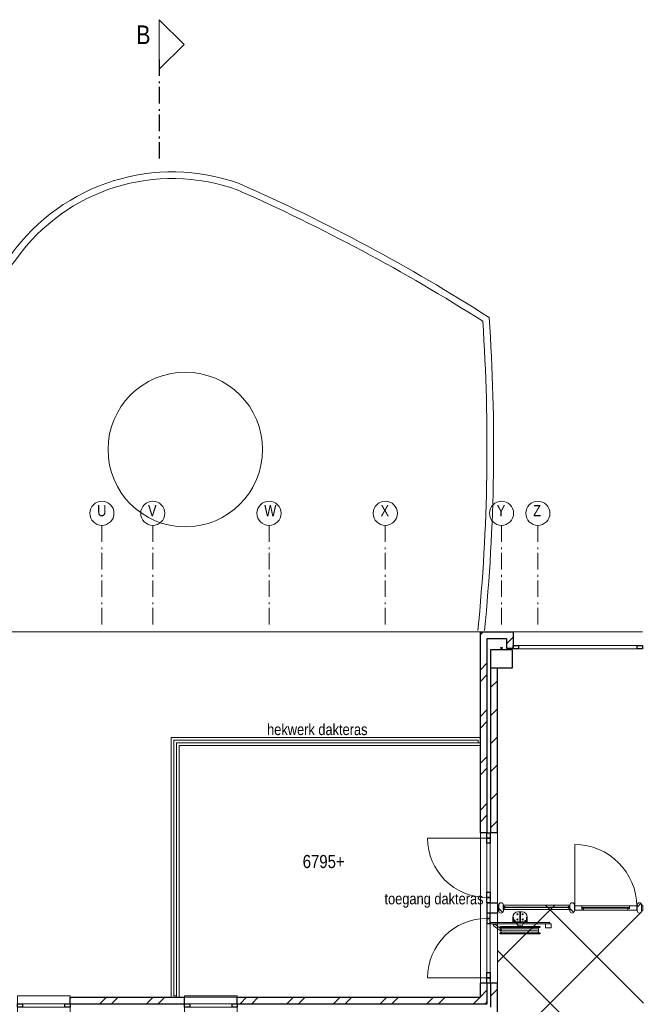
# Model space of a CAD drawing. Header units: millimetres. Extents: x -75976 to 232306, y 42824 to 140527.
# Tile 138 of 199: x 183547 to 192958, y 89171 to 104074. Entities that reach past the tile are written whole.
import ezdxf

# ---------------------------------------------------------------- set-up
doc = ezdxf.new("R2010")
doc.units = ezdxf.units.MM
doc.header["$LTSCALE"] = 400
doc.header["$PDMODE"] = 3
doc.header["$PDSIZE"] = 15
doc.linetypes.add('STYLE_06', pattern=[1.041641, 0.625, -0.208282, 0.069427, -0.138931])
for name, color, linetype, lineweight in [('Binnenkozijnen', 140, 'Continuous', 15), ('Buitenkozijnen', 140, 'Continuous', 15), ('mat-baksteen', 5, 'Continuous', 25), ('mat-beton (ihwg)', 5, 'Continuous', 25), ('mat-glas-hor', 140, 'Continuous', 15), ('mat-kalkzandsteen', 5, 'Continuous', 25), ('mat-naaldhout', 140, 'Continuous', 15), ('None', 7, 'Continuous', 9), ('Tekst', 140, 'Continuous', 15)]:
    doc.layers.add(name, color=color, linetype=linetype, lineweight=lineweight)
doc.layers.add('inlay', color=6, linetype='Continuous')
doc.styles.add('Arial Narrow', font='ARIALN.TTF', dxfattribs={"height": 222.25})

# ---------------------------------------------------------------- blocks, each defined once
blk = doc.blocks.new('Kolom 280x320')
at = {"layer": 'mat-beton (ihwg)', "lineweight": 25}
blk.add_lwpolyline([(-300, 160), (-20, 160), (-20, -160), (-300, -160)], close=True, dxfattribs=at)
at = {"layer": 'None', "color": 92, "linetype": 'Continuous', "lineweight": 5}
blk.add_point((0, 0), dxfattribs=at)
blk = doc.blocks.new('*X965')
at = {"layer": 'None', "lineweight": 9}
for p, q in [((20831, 3153), (20931, 3253)), ((20918, 3064), (20931, 3077))]:
    blk.add_line(p, q, dxfattribs=at)
blk = doc.blocks.new('*X966')
at = {"layer": 'None', "lineweight": 9}
for p, q in [((20831, 8634), (20854, 8657)), ((20831, 8103), (20931, 8203)), ((20831, 7927), (20931, 8027)), ((20831, 7396), (20931, 7496)), ((20831, 7220), (20931, 7320)), ((20831, 6689), (20931, 6789)), ((20831, 6513), (20931, 6613)), ((20831, 5982), (20931, 6082)), ((20831, 5805), (20931, 5905))]:
    blk.add_line(p, q, dxfattribs=at)
blk = doc.blocks.new('*X967')
at = {"layer": 'None', "lineweight": 9}
blk.add_line((20854, 8657), (20877, 8680), dxfattribs=at)
blk = doc.blocks.new('*X968')
at = {"layer": 'None', "lineweight": 9}
blk.add_line((21226, 8498), (21326, 8598), dxfattribs=at)
blk = doc.blocks.new('*U972')
at = {"layer": 'Buitenkozijnen', "lineweight": 15}
for p, q in [((-10, 0), (-10, -1960)), ((-10, 0), (40, 0)), ((40, 0), (40, -1960)), ((-10, -1960), (40, -1960))]:
    blk.add_line(p, q, dxfattribs=at)
blk = doc.blocks.new('Gevelpui best 1960')
at = {"layer": 'Buitenkozijnen', "color": 43, "lineweight": 9}
blk.add_line((250, 0), (250, -1960), dxfattribs=at)
at = {"layer": 'Buitenkozijnen', "color": 92, "lineweight": 25}
for points in [[(-10, 0), (40, 0), (40, -80), (-10, -80)], [(-10, -1880), (40, -1880), (40, -1960), (-10, -1960)]]:
    blk.add_lwpolyline(points, close=True, dxfattribs=at)
at = {"layer": 'Buitenkozijnen'}
blk.add_blockref('*U972', (0, 0), dxfattribs=at)
blk = doc.blocks.new('Gevelpui best 800')
at = {"layer": 'Buitenkozijnen', "color": 43, "linetype": 'Continuous', "lineweight": 9}
blk.add_lwpolyline([(-400, 270), (400, 270), (400, 0), (-400, 0)], close=True, dxfattribs=at)
at = {"layer": 'Buitenkozijnen', "color": 140, "linetype": 'Continuous', "lineweight": 15}
blk.add_lwpolyline([(-400, 150), (400, 150), (400, 100), (-400, 100)], close=True, dxfattribs=at)
at = {"layer": 'Buitenkozijnen', "color": 92, "linetype": 'Continuous', "lineweight": 25}
for points in [[(-400, 150), (-320, 150), (-320, 100), (-400, 100)], [(320, 150), (400, 150), (400, 100), (320, 100)]]:
    blk.add_lwpolyline(points, close=True, dxfattribs=at)
blk = doc.blocks.new('*X995')
at = {"layer": 'None', "lineweight": 9}
for p, q in [((14621, 3131), (14640, 3150)), ((15071, 3050), (15171, 3150)), ((15247, 3050), (15347, 3150)), ((15778, 3050), (15878, 3150)), ((15954, 3050), (16054, 3150))]:
    blk.add_line(p, q, dxfattribs=at)
blk = doc.blocks.new('*X997')
at = {"layer": 'None', "lineweight": 9}
for p, q in [((17192, 3050), (17292, 3150)), ((17369, 3050), (17469, 3150)), ((17899, 3050), (17999, 3150)), ((18076, 3050), (18176, 3150)), ((18606, 3050), (18706, 3150)), ((18783, 3050), (18883, 3150)), ((19313, 3050), (19413, 3150)), ((19490, 3050), (19590, 3150)), ((20021, 3050), (20121, 3150)), ((20197, 3050), (20297, 3150)), ((20728, 3050), (20828, 3150)), ((20904, 3050), (20918, 3064))]:
    blk.add_line(p, q, dxfattribs=at)
blk = doc.blocks.new('*X998')
at = {"layer": 'None', "lineweight": 9}
blk.add_line((20991, 3172), (21091, 3272), dxfattribs=at)
blk = doc.blocks.new('*X999')
at = {"layer": 'None', "lineweight": 9}
for p, q in [((20991, 7839), (21091, 7939)), ((20991, 7415), (21091, 7515)), ((20991, 6990), (21091, 7090)), ((20991, 6566), (21091, 6666)), ((20991, 6142), (21091, 6242)), ((20991, 5718), (21091, 5818))]:
    blk.add_line(p, q, dxfattribs=at)
blk = doc.blocks.new('*U1120')
at = {"layer": 'mat-glas-hor', "color": 140, "lineweight": 15}
blk.add_lwpolyline([(22373, 4506), (23078, 4506), (23078, 4494), (22373, 4494)], close=True, dxfattribs=at)
at = {"layer": 'mat-naaldhout', "color": 140, "linetype": 'Continuous', "lineweight": 15}
for points in [[(22368, 4492), (22393, 4492), (22393, 4466), (22259, 4466), (22259, 4534), (22368, 4534)], [(23090, 4492), (23065, 4492), (23065, 4466), (23199, 4466), (23199, 4534), (23090, 4534)]]:
    blk.add_lwpolyline(points, close=True, dxfattribs=at)
at = {"layer": 'None', "color": 43, "linetype": 'Continuous', "lineweight": 9}
blk.add_line((22259, 5460), (22259, 4520), dxfattribs=at)
at = {"layer": 'None', "color": 8, "lineweight": 5}
blk.add_lwpolyline([(23199, 4466), (23199, 4534), (22368, 4534), (22368, 4466)], close=True, dxfattribs=at)
at = {"layer": 'None', "color": 43, "linetype": 'Continuous', "lineweight": 9}
blk.add_arc((22259, 4520), 940, 0, 90, dxfattribs=at)
blk = doc.blocks.new('*X129')
at = {"layer": 'None', "lineweight": 5}
blk.add_line((-24, -24), (34, 34), dxfattribs=at)
blk = doc.blocks.new('houten stijl 67 x 114')
at = {"layer": 'mat-naaldhout', "color": 140, "linetype": 'Continuous', "lineweight": 15, "flags": 128}
blk.add_lwpolyline([(33.5, 0), (33.5, 0, -0.4142136), (0, -33.5), (0, -33.5, -0.4142136), (-33.5, 0), (-33.5, 88), (-33.5, 88, -0.4142136), (0, 121.5), (0, 121.5, -0.4142136), (33.5, 88)], format="xyb", close=True, dxfattribs=at)
at = {"layer": 'mat-naaldhout', "color": 140}
blk.add_blockref('*X129', (0, 0), dxfattribs=at)
blk = doc.blocks.new('*U1121')
at = {"layer": 'mat-glas-hor', "color": 8, "lineweight": 5}
blk.add_lwpolyline([(22187, 4474), (22187, 4544), (21178, 4544), (21178, 4474)], close=True, dxfattribs=at)
at = {"layer": 'mat-glas-hor', "color": 140, "lineweight": 15}
blk.add_lwpolyline([(22181, 4504), (22181, 4514), (21185, 4514), (21185, 4504)], close=True, dxfattribs=at)
at = {"layer": 'mat-naaldhout', "color": 140, "linetype": 'Continuous', "lineweight": 15, "flags": 128}
for points in [[(21178, 4519), (21178, 4544), (21179, 4544, -0.414214), (21181, 4542), (21181, 4526, 0.414214), (21185, 4522), (21201, 4522, -0.414214), (21203, 4520), (21203, 4519)], [(21178, 4499), (21178, 4474), (21179, 4474, 0.414214), (21181, 4476), (21181, 4492, -0.414214), (21185, 4496), (21201, 4496, 0.414214), (21203, 4498), (21203, 4499)], [(22187, 4519), (22187, 4544), (22186, 4544, 0.414214), (22184, 4542), (22184, 4526, -0.414214), (22181, 4522), (22164, 4522, 0.414214), (22162, 4520), (22162, 4519)], [(22187, 4499), (22187, 4474), (22186, 4474, -0.414214), (22184, 4476), (22184, 4492, 0.414214), (22181, 4496), (22164, 4496, -0.414214), (22162, 4498), (22162, 4499)]]:
    blk.add_lwpolyline(points, format="xyb", close=True, dxfattribs=at)
at = {"layer": 'None', "color": 7, "xscale": -1}
for p in [(21145, 4456), (22221, 4456)]:
    blk.add_blockref('houten stijl 67 x 114', p, dxfattribs=at)
blk = doc.blocks.new('*U1122')
at = {"layer": 'None', "color": 140, "linetype": 'Continuous', "lineweight": 15}
for points in [[(21091, 4544), (21111, 4544), (21111, 4456), (21091, 4456)], [(23271, 4544), (23291, 4544), (23291, 4456), (23271, 4456)]]:
    blk.add_lwpolyline(points, close=True, dxfattribs=at)
at = {"layer": 'None', "color": 7}
for name in ['*U1120', '*U1121']:
    blk.add_blockref(name, (0, 0), dxfattribs=at)
at = {"layer": 'None', "color": 7, "rotation": 180}
blk.add_blockref('houten stijl 67 x 114', (23238, 4544), dxfattribs=at)
blk = doc.blocks.new('*U1209')
at = {"layer": 'Buitenkozijnen', "lineweight": 15}
for p, q in [((20931, 5638), (20931, 4578)), ((20931, 5638), (20981, 5638)), ((20981, 5638), (20981, 4578)), ((20931, 4578), (20981, 4578))]:
    blk.add_line(p, q, dxfattribs=at)
at = {"layer": 'Buitenkozijnen', "color": 92, "lineweight": 25}
for points in [[(20931, 5638), (20981, 5638), (20981, 5558), (20931, 5558)], [(20931, 5558), (20981, 5558), (20981, 5478), (20931, 5478)], [(20931, 4738), (20981, 4738), (20981, 4658), (20931, 4658)], [(20931, 4658), (20981, 4658), (20981, 4578), (20931, 4578)]]:
    blk.add_lwpolyline(points, close=True, dxfattribs=at)
at = {"layer": 'None', "color": 43, "linetype": 'Continuous', "lineweight": 9}
blk.add_line((20931, 5558), (20031, 5558), dxfattribs=at)
blk.add_arc((20931, 5558), 900, 180, 270, dxfattribs=at)
blk = doc.blocks.new('*U1210')
at = {"layer": 'Buitenkozijnen', "lineweight": 15}
for p, q in [((20931, 4422), (20931, 3362)), ((20931, 4422), (20981, 4422)), ((20981, 4422), (20981, 3362)), ((20931, 3362), (20981, 3362))]:
    blk.add_line(p, q, dxfattribs=at)
at = {"layer": 'Buitenkozijnen', "color": 92, "lineweight": 25}
for points in [[(20931, 4342), (20981, 4342), (20981, 4422), (20931, 4422)], [(20931, 4262), (20981, 4262), (20981, 4342), (20931, 4342)], [(20931, 3522), (20981, 3522), (20981, 3442), (20931, 3442)], [(20931, 3442), (20981, 3442), (20981, 3362), (20931, 3362)]]:
    blk.add_lwpolyline(points, close=True, dxfattribs=at)
at = {"layer": 'None', "color": 43, "linetype": 'Continuous', "lineweight": 9}
blk.add_line((20931, 3442), (20031, 3442), dxfattribs=at)
blk.add_arc((20931, 3442), 900, 90, 180, dxfattribs=at)
blk = doc.blocks.new('*U1211')
at = {"layer": 'None', "color": 8, "linetype": 'Continuous', "lineweight": 5}
for centre, radius, start, end in [((16167, 12639), 3001, 70.1931, 144.4805), ((16167, 12639), 2901, 70.1931, 144.4805), ((5756, -10392), 28168, 57.558, 66.1413), ((5756, -10392), 28268, 57.4554, 66.1413), ((36257, -2686), 28268, 142.8506, 156.2915), ((36257, -2686), 28168, 142.8506, 156.2021), ((-7237, 11485), 28268, 354.3462, 3.9598), ((-7237, 11485), 28168, 354.3265, 3.8572)]:
    blk.add_arc(centre, radius, start, end, dxfattribs=at)
blk = doc.blocks.new('*U1228')
at = {"layer": 'None', "color": 43, "linetype": 'Continuous', "lineweight": 9}
for centre, radius, start, end in [((16167, 12639), 3001, 70.1931, 144.4805), ((16167, 12639), 2901, 70.1931, 144.4805), ((5756, -10392), 28168, 57.558, 66.1413), ((5756, -10392), 28268, 57.4554, 66.1413), ((36257, -2686), 28268, 142.8506, 156.2915), ((36257, -2686), 28168, 142.8506, 156.2021), ((-7237, 11485), 28268, 354.3462, 3.9598), ((-7237, 11485), 28168, 354.3265, 3.8572)]:
    blk.add_arc(centre, radius, start, end, dxfattribs=at)
blk = doc.blocks.new('*U1229')
at = {"layer": 'None', "color": 43, "linetype": 'Continuous', "lineweight": 9}
for centre, radius, start, end in [((16167, 12639), 3001, 70.1931, 144.4805), ((16167, 12639), 2901, 70.1931, 144.4805), ((5756, -10392), 28168, 57.558, 66.1413), ((5756, -10392), 28268, 57.4554, 66.1413), ((36257, -2686), 28268, 142.8506, 156.2915), ((36257, -2686), 28168, 142.8506, 156.2021), ((-7237, 11485), 28268, 354.3462, 3.9598), ((-7237, 11485), 28168, 354.3265, 3.8572)]:
    blk.add_arc(centre, radius, start, end, dxfattribs=at)
blk = doc.blocks.new('*U19')
at = {"layer": 'None', "color": 140, "linetype": 'Continuous', "lineweight": 15, "flags": 128}
blk.add_lwpolyline([(-21, 110), (59, 110), (59, 107, -0.391021), (53, 100), (-1, 96, 0.391021), (-12, 83), (-12, -83, 0.391021), (-1, -96), (53, -100, -0.391021), (59, -107), (59, -110), (-21, -110)], format="xyb", close=True, dxfattribs=at)
blk = doc.blocks.new('*U20')
at = {"layer": 'None', "color": 253, "linetype": 'Continuous', "lineweight": 5}
for p, q in [((96.625, -278), (96.625, 266)), ((125.704, -278), (125.704, 266)), ((50.42, -31.849), (50.42, 29))]:
    blk.add_line(p, q, dxfattribs=at)
at = {"layer": 'None', "color": 140, "linetype": 'Continuous', "lineweight": 15}
for p, q in [((50.42, 29), (1.453, 57.31)), ((0, -61), (50.42, -31.849))]:
    blk.add_line(p, q, dxfattribs=at)
at = {"layer": 'None', "color": 92, "linetype": 'Continuous', "lineweight": 25}
for points in [[(60.916, 296), (76.476, 296), (76.476, -300), (60.916, -300)], [(154.785, 296), (171.344, 296), (171.344, -302), (154.785, -302)]]:
    blk.add_lwpolyline(points, close=True, dxfattribs=at)
at = {"layer": 'None', "color": 253, "linetype": 'Continuous', "lineweight": 5}
blk.add_lwpolyline([(50.929, 18), (60.916, 18), (60.916, -18), (50.929, -18)], close=True, dxfattribs=at)
for points, knots in [([(96.866, 264), (96.866, 268.997), (93.792, 272.9335), (90.718, 276.87), (85.875, 278.0735), (81.032, 279.277), (76.476, 277.238)], [0, 0, 0, 0.3335495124, 0.3335495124, 0.6668288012, 0.6668288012, 1, 1, 1]), ([(125.825, 264), (125.825, 267.886), (123.8855, 271.2505), (121.946, 274.615), (118.586, 276.5575), (115.226, 278.5), (107.466, 278.5), (104.106, 276.5575), (100.746, 274.615), (98.806, 271.2505), (96.866, 267.886), (96.866, 264)], [0, 0, 0, 0.1667696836, 0.1667696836, 0.3334232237, 0.3334232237, 0.4999946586, 0.6665660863, 0.6665660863, 0.833226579, 0.833226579, 1, 1, 1]), ([(154.785, 264), (154.785, 267.886), (152.845, 271.2505), (150.905, 274.615), (147.5455, 276.5575), (144.186, 278.5), (140.306, 278.5), (136.426, 278.5), (133.066, 276.5575), (129.706, 274.615), (127.7655, 271.2505), (125.825, 267.886), (125.825, 264)], [0, 0, 0, 0.1667729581, 0.1667729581, 0.3334246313, 0.3334246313, 0.4999853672, 0.4999853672, 0.666556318, 0.666556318, 0.8332233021, 0.8332233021, 1, 1, 1]), ([(76.477, -291.432), (81.039, -293.343), (85.8175, -292.072), (90.596, -290.801), (93.6105, -286.876), (96.625, -282.951), (96.625, -278)], [0, 0, 0, 0.333165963, 0.333165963, 0.6664584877, 0.6664584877, 1, 1, 1]), ([(96.625, -278), (96.625, -281.901), (98.573, -285.2795), (100.521, -288.658), (103.895, -290.609), (107.269, -292.56), (111.165, -292.56), (115.061, -292.56), (118.435, -290.609), (121.809, -288.658), (123.7565, -285.2795), (125.704, -281.901), (125.704, -278)], [0, 0, 0, 0.1667545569, 0.1667545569, 0.3334268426, 0.3334268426, 0.5000053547, 0.5000053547, 0.6665838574, 0.6665838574, 0.8332491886, 0.8332491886, 1, 1, 1]), ([(125.704, -278), (125.704, -281.901), (127.6525, -285.2795), (129.601, -288.658), (132.975, -290.609), (136.349, -292.56), (140.245, -292.56), (144.141, -292.56), (147.5145, -290.609), (150.888, -288.658), (152.836, -285.2795), (154.784, -281.901), (154.784, -278)], [0, 0, 0, 0.1667578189, 0.1667578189, 0.3334365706, 0.3334365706, 0.5000146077, 0.5000146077, 0.6665824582, 0.6665824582, 0.8332459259, 0.8332459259, 1, 1, 1])]:
    blk.add_open_spline(points, degree=2, knots=knots, dxfattribs=at)
blk = doc.blocks.new('BSH')
at = {"layer": 'None', "color": 140, "linetype": 'Continuous', "lineweight": 15}
for p, q in [((-159.8585, -36.7557), (-159.8585, 32.756)), ((-80, -6.8893), (-80, 2.8892)), ((0, -61), (0, 111.155))]:
    blk.add_line(p, q, dxfattribs=at)
at = {"layer": 'None', "color": 253, "linetype": 'Continuous', "lineweight": 5}
for p, q in [((27.7468, -383.0008), (105.0969, -276.5164)), ((130.6676, -289.4337), (48.7568, -402.0618)), ((135.277, -233.0824), (136.142, -233.8294))]:
    blk.add_line(p, q, dxfattribs=at)
at = {"layer": 'None', "color": 140, "linetype": 'Continuous', "lineweight": 15}
for points in [[(0, 448), (20, 448), (20, -452), (0, -452)], [(20, 469.75), (82, 469.75), (82, 382.75), (20, 382.75)], [(-160, 2.8892), (-9, 2.8892), (-9, -6.8893), (-160, -6.8893)]]:
    blk.add_lwpolyline(points, close=True, dxfattribs=at)
at = {"layer": 'None', "color": 8, "linetype": 'Continuous', "lineweight": 5}
for centre in [(-124, 37.275), (-44.5, 38.775), (-124, -41.275), (-45, -41.275)]:
    blk.add_circle(centre, 8.5, dxfattribs=at)
at = {"layer": 'None', "color": 140, "linetype": 'Continuous', "lineweight": 15}
for centre, start, end in [((-80, 28), 90, 180), ((-80, -32), 180, 270)]:
    blk.add_arc(centre, 80, start, end, dxfattribs=at)
at = {"layer": 'None', "color": 9, "linetype": 'Continuous', "lineweight": 5}
blk.add_arc((38.2528, -392.5302), 14.18399, 137.790600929, 325.770923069, dxfattribs=at)
at = {"layer": 'None', "color": 92, "linetype": 'Continuous', "lineweight": 25}
for points, knots in [([(-11.70075, 86.5025), (-12.2626, 89.0317), (-14.0137, 90.9408), (-15.7648, 92.8499), (-18.23575, 93.6275), (-20.7067, 94.4051), (-23.236, 93.84325), (-25.7653, 93.2814), (-27.67445, 91.53015), (-29.5836, 89.7789), (-30.36125, 87.3079), (-31.1389, 84.8369), (-30.57705, 82.3077), (-30.0152, 79.7785), (-28.26385, 77.8694), (-26.5125, 75.9603), (-24.0415, 75.1827), (-21.5705, 74.4051), (-19.0412, 74.96695), (-16.5119, 75.5288), (-14.60305, 77.28005), (-12.6942, 79.0313), (-11.91655, 81.5023), (-11.1389, 83.9733), (-11.70075, 86.5025)], [0, 0, 0, 0.0833344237, 0.0833344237, 0.1666618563, 0.1666618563, 0.2499968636, 0.2499968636, 0.3333348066, 0.3333348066, 0.4166657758, 0.4166657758, 0.5000000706, 0.5000000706, 0.583336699, 0.583336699, 0.666668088, 0.666668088, 0.7500039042, 0.7500039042, 0.8333377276, 0.8333377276, 0.9166657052, 0.9166657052, 1, 1, 1]), ([(-11.75695, -89.71225), (-12.375, -92.4944), (-14.3012, -94.5944), (-16.2274, -96.6944), (-18.94545, -97.54975), (-21.6635, -98.4051), (-24.4457, -97.78705), (-27.2279, -97.169), (-29.328, -95.24265), (-31.4281, -93.3163), (-32.2835, -90.5982), (-33.1389, -87.8801), (-32.52085, -85.09795), (-31.9028, -82.3158), (-29.97635, -80.2158), (-28.0499, -78.1158), (-25.3318, -77.26045), (-22.6137, -76.4051), (-19.83145, -77.02315), (-17.0492, -77.6412), (-14.94945, -79.56755), (-12.8497, -81.4939), (-11.9943, -84.212), (-11.1389, -86.9301), (-11.75695, -89.71225)], [0, 0, 0, 0.083334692, 0.083334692, 0.1666618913, 0.1666618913, 0.2499964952, 0.2499964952, 0.3333343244, 0.3333343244, 0.4166651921, 0.4166651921, 0.4999998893, 0.4999998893, 0.5833365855, 0.5833365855, 0.6666673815, 0.6666673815, 0.7500034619, 0.7500034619, 0.8333376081, 0.8333376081, 0.9166653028, 0.9166653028, 1, 1, 1])]:
    blk.add_open_spline(points, degree=2, knots=knots, dxfattribs=at)
at = {"layer": 'None', "color": 7}
blk.add_blockref('*U20', (0, 0), dxfattribs=at)
at = {"layer": 'None', "color": 140, "rotation": 180}
blk.add_blockref('*U19', (-21.4, -2), dxfattribs=at)

msp = doc.modelspace()

# ---------------------------------------------------------------- linework, layer by layer
at = {"layer": 'inlay'}
for p, q in [((190781.85564, 89807.28079), (191648.59305, 90674.0182)), ((191507.08952, 90674.0182), (192991.85564, 89189.25208)), ((188798.80661, 86410.0182), (192946.92261, 90558.1342)), ((190781.85564, 89985.03852), (194046.83532, 86720.05884))]:
    msp.add_line(p, q, dxfattribs=at)
at = {"layer": 'mat-baksteen', "lineweight": 25}
for p, q in [((190521.85564, 91767.5182), (190521.85564, 94810.0182)), ((190521.85564, 94810.0182), (191016.85564, 94810.0182)), ((191016.85564, 94810.0182), (191016.85564, 94560.0182)), ((190621.85564, 91767.5182), (190621.85564, 94710.0182)), ((190621.85564, 94710.0182), (190916.85564, 94710.0182)), ((190916.85564, 94710.0182), (190916.85564, 94560.0182)), ((190916.85564, 94560.0182), (191016.85564, 94560.0182)), ((190621.85564, 91767.5182), (190521.85564, 91767.5182)), ((190621.85564, 89492.5182), (190521.85564, 89492.5182)), ((190521.85564, 89280.0182), (190521.85564, 89492.5182)), ((190621.85564, 89180.0182), (190621.85564, 89492.5182)), ((184311.85564, 89280.0182), (186041.85564, 89280.0182)), ((184311.85564, 89180.0182), (184311.85564, 89280.0182)), ((186041.85564, 89180.0182), (186041.85564, 89280.0182)), ((186841.85564, 89280.0182), (190521.85564, 89280.0182)), ((186841.85564, 89180.0182), (186841.85564, 89280.0182)), ((184311.85564, 89180.0182), (186041.85564, 89180.0182)), ((186841.85564, 89180.0182), (190621.85564, 89180.0182))]:
    msp.add_line(p, q, dxfattribs=at)
at = {"layer": 'mat-kalkzandsteen', "lineweight": 25}
for p, q in [((190781.85564, 94260.0182), (190681.85564, 94260.0182)), ((190681.85564, 91767.5182), (190681.85564, 94260.0182)), ((190781.85564, 91767.5182), (190781.85564, 94260.0182)), ((190781.85564, 91767.5182), (190681.85564, 91767.5182)), ((190781.85564, 89492.5182), (190681.85564, 89492.5182)), ((190681.85564, 89130.0182), (190681.85564, 89492.5182)), ((190781.85564, 89030.0182), (190781.85564, 89492.5182))]:
    msp.add_line(p, q, dxfattribs=at)
at = {"layer": 'None', "color": 92, "linetype": 'STYLE_06', "lineweight": 25}
msp.add_line((185660.38655, 103471.8528), (185660.38655, 101971.8528), dxfattribs=at)
at = {"layer": 'None', "color": 7, "linetype": 'STYLE_06', "lineweight": 9}
for p, q in [((184791.85564, 96420.0182), (184791.85564, 94920.0182)), ((185561.85564, 96420.0182), (185561.85564, 94920.0182)), ((187321.85564, 96420.0182), (187321.85564, 94920.0182)), ((189081.85564, 96420.0182), (189081.85564, 94920.0182)), ((190841.85564, 96420.0182), (190841.85564, 94920.0182)), ((191391.85564, 96420.0182), (191391.85564, 94920.0182))]:
    msp.add_line(p, q, dxfattribs=at)
at = {"layer": 'None', "color": 43, "linetype": 'Continuous', "lineweight": 9}
msp.add_line((190521.85564, 94810.0182), (166991.85564, 94810.0182), dxfattribs=at)
at = {"layer": 'None', "color": 8, "linetype": 'Continuous', "lineweight": 5}
for p, q in [((185841.85564, 93210.0182), (190521.85564, 93210.0182)), ((185841.85564, 89280.0182), (185841.85564, 93210.0182)), ((190521.85564, 93090.0182), (190521.85564, 93210.0182)), ((185961.85564, 93090.0182), (190521.85564, 93090.0182)), ((185961.85564, 89280.0182), (185961.85564, 93090.0182)), ((185961.85564, 89280.0182), (185841.85564, 89280.0182))]:
    msp.add_line(p, q, dxfattribs=at)
at = {"layer": 'None', "color": 140, "linetype": 'Continuous', "lineweight": 15}
for p, q in [((185881.85564, 93170.0182), (190488.30123, 93170.0182)), ((185881.85564, 89301.26572), (185881.85564, 93170.0182)), ((190488.30123, 93130.0182), (190488.30123, 93170.0182)), ((185921.85564, 93130.0182), (190488.30123, 93130.0182)), ((185921.85564, 89301.26572), (185921.85564, 93130.0182)), ((185921.85564, 89301.26572), (185881.85564, 89301.26572))]:
    msp.add_line(p, q, dxfattribs=at)
at = {"layer": 'None', "color": 140, "linetype": 'Continuous', "lineweight": 15, "flags": 128}
msp.add_lwpolyline([(185660.38655, 104073.7278), (185660.38655, 103323.7278), (186035.38655, 103698.7278)], close=True, dxfattribs=at)
at = {"layer": 'None', "color": 8, "linetype": 'Continuous', "lineweight": 5}
msp.add_lwpolyline([(185921.85564, 93130.0182), (190521.85564, 93130.0182), (190521.85564, 89280.0182), (185921.85564, 89280.0182)], close=True, dxfattribs=at)
at = {"layer": 'None', "color": 43, "linetype": 'Continuous', "lineweight": 9}
msp.add_lwpolyline([(190521.85564, 91767.5182), (190781.85564, 91767.5182), (190781.85564, 89492.5182), (190521.85564, 89492.5182)], close=True, dxfattribs=at)
at = {"layer": 'None', "color": 92, "linetype": 'Continuous', "lineweight": 25}
msp.add_lwpolyline([(190621.85564, 90707.5182), (190781.85564, 90707.5182), (190781.85564, 90552.5182), (190621.85564, 90552.5182)], close=True, dxfattribs=at)
at = {"layer": 'None', "color": 140, "linetype": 'Continuous', "lineweight": 15}
msp.add_lwpolyline([(190621.85564, 90707.5182), (190671.85564, 90707.5182), (190671.85564, 90552.5182), (190621.85564, 90552.5182)], close=True, dxfattribs=at)
at = {"layer": 'None', "color": 43, "linetype": 'Continuous', "lineweight": 9}
for centre, radius in [((186054.09031, 97568.0943), 1169.93739), ((184791.85564, 96602.62462), 182.60642), ((185561.85564, 96602.62462), 182.60642), ((187321.85564, 96602.62462), 182.60642), ((189081.85564, 96602.62462), 182.60642), ((190841.85564, 96602.62462), 182.60642), ((191391.85564, 96602.62462), 182.60642)]:
    msp.add_circle(centre, radius, dxfattribs=at)

# ---------------------------------------------------------------- block references
at = {"layer": 'Buitenkozijnen', "color": 7, "rotation": 90}
msp.add_blockref('Gevelpui best 1960', (191016.85564, 94560.0182), dxfattribs=at)
at = {"layer": 'Buitenkozijnen', "color": 7}
for p in [(183911.85564, 89030.0182), (186441.85564, 89030.0182)]:
    msp.add_blockref('Gevelpui best 800', p, dxfattribs=at)
at = {"layer": 'mat-baksteen'}
for name in ['*X966', '*X967', '*X968', '*X995', '*X997', '*X965']:
    msp.add_blockref(name, (169690.79627, 86130.0182), dxfattribs=at)
at = {"layer": 'mat-beton (ihwg)', "color": 7, "rotation": 90}
msp.add_blockref('Kolom 280x320', (190841.85564, 94560.0182), dxfattribs=at)
at = {"layer": 'mat-kalkzandsteen'}
for name in ['*X999', '*X998']:
    msp.add_blockref(name, (169690.79627, 86130.0182), dxfattribs=at)
at = {"layer": 'None', "color": 7}
for name in ['*U1211', '*U1228', '*U1229', '*U1209', '*U1122', '*U1210']:
    msp.add_blockref(name, (169690.79627, 86130.0182), dxfattribs=at)
at = {"layer": 'None', "color": 7, "rotation": 270}
msp.add_blockref('BSH', (191123.85564, 90410.1597), dxfattribs=at)

# ---------------------------------------------------------------- texts
at = {"layer": 'Binnenkozijnen', "color": 1, "insert": (185311.44958, 103986.37225), "char_height": 282.22222, "attachment_point": 1, "style": 'Arial Narrow'}
msp.add_mtext('B', dxfattribs=at)
at = {"layer": 'None', "color": 8, "char_height": 169.33333, "attachment_point": 1, "style": 'Arial Narrow'}
for s, insert in [('U', (184719.88897, 96727.50796)), ('V', (185489.88897, 96727.50796)), ('W', (187249.88897, 96727.50796)), ('X', (189009.88897, 96727.50796)), ('Y', (190769.88897, 96727.50796)), ('Z', (191319.88897, 96727.50796))]:
    msp.add_mtext(s, dxfattribs=dict(at, insert=insert))
at = {"layer": 'Tekst', "char_height": 169.3333333, "style": 'Arial Narrow'}
for s, insert, attachment_point in [('hekwerk dakteras', (188812.6028, 93415.41801), 3), ('toegang dakteras', (189069.94719, 90853.29137), 1)]:
    msp.add_mtext(s, dxfattribs=dict(at, insert=insert, attachment_point=attachment_point))
at = {"layer": 'Tekst', "color": 92, "insert": (187831.40008, 91431.41265), "char_height": 197.555556, "attachment_point": 1, "style": 'Arial Narrow'}
msp.add_mtext('6795+', dxfattribs=at)

doc.saveas('drawing.dxf')
